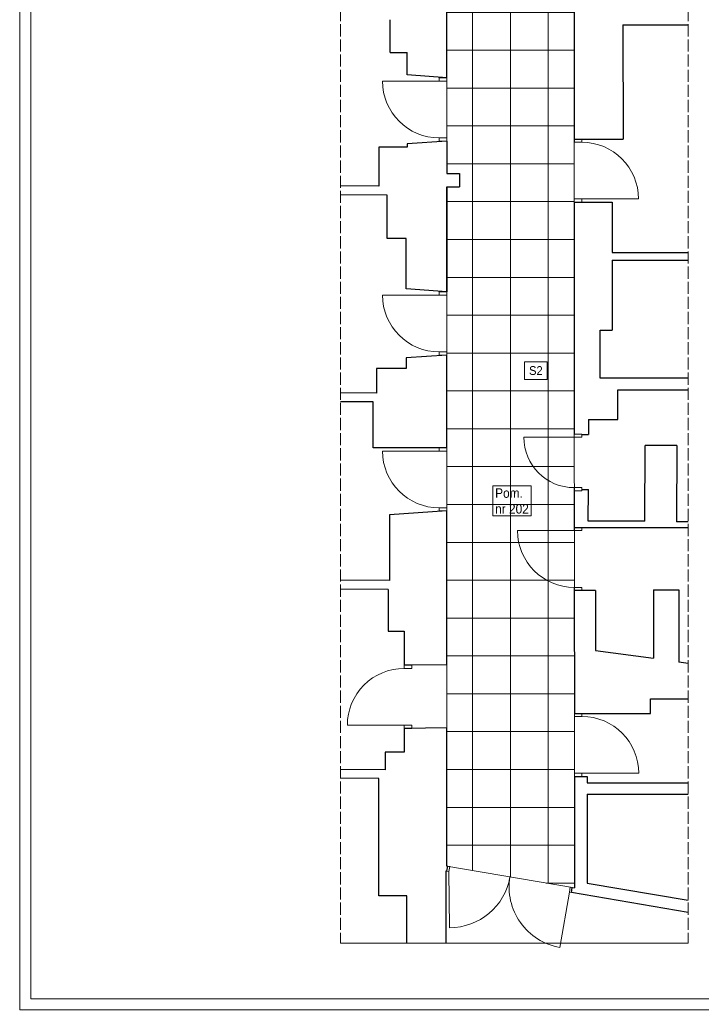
# Model space of a CAD drawing. Header units: centimetres. Extents: x 695802 to 711011, y 25963 to 44188.
# Tile 29 of 157: x 704053 to 705132, y 30316 to 31877. Entities that reach past the tile are written whole.
import ezdxf

# ---------------------------------------------------------------- set-up
doc = ezdxf.new("R2010")
doc.units = ezdxf.units.CM
doc.linetypes.add('ACAD_ISO02W100', pattern=[15, 12, -3])
doc.layers.add('Obrys powierzchni', color=50, linetype='Continuous', lineweight=9, plot=False)
doc.layers.add('Przekrojowa', color=253, linetype='Continuous', lineweight=25)
doc.layers.add('Widokowa', color=140, linetype='Continuous', lineweight=9)
for name, color, linetype, lineweight, true_color in [('S3_drzwi_nowe', 7, 'Continuous', 9, 0x00f900), ('S3_opis pomieszczeń', 7, 'Continuous', 0, 0xb5b5b5), ('S3_sufit S2', 7, 'Continuous', 5, 0x7f7f7f)]:
    doc.layers.add(name, color=color, linetype=linetype, lineweight=lineweight, true_color=true_color)
doc.styles.add('ARIELCE', font='arial.ttf', dxfattribs={"width": 0.9})

msp = doc.modelspace()

# ---------------------------------------------------------------- linework, layer by layer
at = {"layer": 'Obrys powierzchni', "ltscale": 1.6}
for points in [[(704052.6, 33277.3), (706152.6, 33277.3), (706152.6, 30307.3), (704052.6, 30307.3)], [(704070.1, 33259.8), (706135.1, 33259.8), (706135.1, 30324.8), (704070.1, 30324.8)]]:
    msp.add_lwpolyline(points, close=True, dxfattribs=at)
at = {"layer": 'Przekrojowa', "ltscale": 1.6}
for p, q in [((704930.9, 31975.3), (704931, 31682.7)), ((704729.4, 31784.2), (704729.4, 31934.3)), ((704639.7, 31824.6), (704639.7, 31876.5)), ((705008.4, 31868.4), (705008.5, 31687.4)), ((705008.4, 31868.4), (705111.5, 31868.4)), ((704639.7, 31824.6), (704666.7, 31824.6)), ((704666.7, 31789), (704666.7, 31824.6)), ((704729.4, 31784.2), (704666.7, 31789)), ((704729.4, 31684.2), (704666.7, 31679.8)), ((704666.7, 31679.8), (704666.7, 31674.6)), ((704729.4, 31684.2), (704729.4, 31632.8)), ((704931, 31687.4), (704951.2, 31687.4)), ((704951.2, 31687.4), (705008.5, 31687.4)), ((704621.7, 31674.6), (704621.7, 31612.7)), ((704666.7, 31674.6), (704621.7, 31674.6)), ((704729.4, 31632.8), (704749.4, 31632.8)), ((704749.4, 31632.8), (704749.4, 31611.8)), ((704621.7, 31612.7), (704560.7, 31613.1)), ((704729.4, 31611.8), (704729.4, 31445)), ((704729.4, 31445), (704729.4, 31611.8)), ((704729.4, 31611.8), (704749.4, 31611.8)), ((704634.7, 31598.6), (704560.7, 31599.1)), ((704634.7, 31529.6), (704634.7, 31598.6)), ((704931, 31587.4), (704931.2, 31218.9)), ((704931, 31587.4), (704951.3, 31587.4)), ((704951.3, 31587.4), (704991.5, 31587.4)), ((704991.5, 31587.4), (704991.4, 31507.4)), ((704664.7, 31529.6), (704634.7, 31529.6)), ((704664.7, 31450), (704664.7, 31529.6)), ((704991.4, 31507.4), (705111.5, 31507.4)), ((704991.5, 31495.4), (705111.5, 31495.4)), ((704991.5, 31495.4), (704991.5, 31384.4)), ((704729.4, 31445), (704664.7, 31450)), ((704972.3, 31308.4), (704972.3, 31384.4)), ((704972.3, 31384.4), (704991.5, 31384.4)), ((704729.4, 31345), (704664.7, 31340.5)), ((704664.7, 31340.5), (704664.7, 31323.8)), ((704729.4, 31197.9), (704729.4, 31345)), ((704664.7, 31323.8), (704617.7, 31323.8)), ((704617.7, 31323.8), (704617.7, 31284.7)), ((705111.5, 31308.4), (704972.3, 31308.4)), ((705000, 31289.8), (705111.5, 31289.8)), ((705000, 31242.8), (705000, 31289.8)), ((704617.7, 31284.7), (704560.7, 31285.1)), ((704612.7, 31270.7), (704560.7, 31271.1)), ((704612.7, 31197.9), (704612.7, 31270.7)), ((704953.6, 31242.8), (704953.7, 31218.9)), ((704953.6, 31242.8), (705000, 31242.8)), ((704931.2, 31218.9), (704931.2, 31218.9)), ((704943.2, 31218.9), (704953.7, 31218.9)), ((704666.7, 31197.9), (704612.7, 31197.9)), ((704729.4, 31197.9), (704666.7, 31197.9)), ((705043, 31081.8), (705043.6, 31201.8)), ((705093.6, 31201.8), (705043.6, 31201.8)), ((705093.6, 31201.8), (705093, 31080.8)), ((704931.2, 31134.7), (704931.3, 31071.9)), ((704931.2, 31131.9), (704931.2, 31131.9)), ((704943.2, 31131.9), (704953.7, 31131.9)), ((704953.5, 31081.8), (704953.7, 31131.9)), ((704729.4, 31097.9), (704638.7, 31091.6)), ((704638.7, 31091.6), (704638.7, 30987.6)), ((704729.4, 30854), (704729.4, 31097.9)), ((704931.3, 31071.9), (705099.7, 31071.9)), ((705043, 31081.8), (704953.5, 31081.8)), ((705111.5, 31080.8), (705093, 31080.8)), ((705099.7, 31071.9), (705111.5, 31071.9)), ((704638.7, 30987.6), (704560.7, 30988.1)), ((704636.4, 30973.6), (704560.7, 30974.1)), ((704636.4, 30973.6), (704636.4, 30907.6)), ((704931.3, 30972.9), (704931.4, 30777.2)), ((704964.7, 30971.9), (704931.3, 30971.9)), ((704964.7, 30971.9), (704964.8, 30876.9)), ((705056.7, 30972.9), (705056.7, 30864.7)), ((705056.7, 30972.9), (705096.7, 30972.9)), ((705096.7, 30972.9), (705096.8, 30858.4)), ((704636.4, 30907.6), (704661.7, 30907.6)), ((704661.7, 30907.6), (704661.7, 30853.4)), ((704964.8, 30876.9), (705056.7, 30864.7)), ((704729.4, 30854), (704661.7, 30853.4)), ((705111.5, 30856.1), (705096.8, 30858.4)), ((705051.9, 30777.2), (705051.9, 30800.2)), ((705051.9, 30800.2), (705111.5, 30800.2)), ((704931.4, 30777.2), (704951.9, 30777.2)), ((704951.9, 30777.2), (705051.9, 30777.2)), ((704661.7, 30754), (704661.7, 30715.6)), ((704729.4, 30754), (704661.7, 30753.4)), ((704729.4, 30535.1), (704729.4, 30754)), ((704661.7, 30715.6), (704631.7, 30715.6)), ((704631.7, 30715.6), (704631.7, 30687.6)), ((704631.7, 30687.6), (704560.7, 30688.1)), ((704621.8, 30674), (704560.7, 30674.4)), ((704621.8, 30487.9), (704621.8, 30674)), ((704931.4, 30677.2), (704931.4, 30500.5)), ((704931.4, 30677.2), (704951.9, 30677.2)), ((704951.9, 30677.2), (704951.9, 30667.2)), ((704951.9, 30667.2), (705111.5, 30667.2)), ((704951.9, 30649), (705111.5, 30649)), ((704951.9, 30649), (704951.9, 30508.1)), ((704727.8, 30527.3), (704727.8, 30412.9)), ((704729.4, 30527), (704727.8, 30527.3)), ((704729.4, 30535.1), (704730.8, 30534.9)), ((704729.4, 30527), (704730.8, 30534.9)), ((704729.4, 30527), (704729.4, 30527)), ((704951.9, 30508.1), (705111.5, 30480.9)), ((704926.6, 30493.3), (704927.9, 30501.1)), ((705111.5, 30461.6), (704926.6, 30493.3)), ((704927.9, 30501.1), (704931.4, 30500.5)), ((704665.8, 30487.9), (704621.8, 30487.9)), ((704665.8, 30412.9), (704665.8, 30487.9))]:
    msp.add_line(p, q, dxfattribs=at)
at = {"layer": 'S3_drzwi_nowe', "color": 0}
for p, q in [((704717.4, 31779.2), (704627.4, 31779.2)), ((704931, 31687.4), (704931, 31682.4)), ((704943, 31687.4), (704931, 31687.4)), ((704931, 31682.4), (704943, 31682.4)), ((704943, 31682.4), (704943, 31687.4)), ((704931, 31592.4), (704931, 31587.4)), ((704943, 31592.4), (704931, 31592.4)), ((704931, 31587.4), (704943, 31587.4)), ((704943, 31592.4), (705033, 31592.4)), ((704943, 31587.4), (704943, 31592.4)), ((704717.4, 31440), (704627.4, 31440)), ((704931.2, 31214.9), (704851.2, 31214.9)), ((704931.2, 31214.9), (704931.2, 31219.9)), ((704931.2, 31219.9), (704943.2, 31219.9)), ((704943.2, 31214.9), (704931.2, 31214.9)), ((704943.2, 31219.9), (704943.2, 31214.9)), ((704717.4, 31192.9), (704627.4, 31192.9)), ((704931.2, 31129.9), (704931.2, 31134.9)), ((704931.2, 31134.9), (704943.2, 31134.9)), ((704943.2, 31134.9), (704943.2, 31129.9)), ((704943.2, 31129.9), (704931.2, 31129.9)), ((704943.3, 31071.9), (704931.3, 31071.9)), ((704931.3, 31071.9), (704931.3, 31066.9)), ((704943.3, 31066.9), (704943.3, 31071.9)), ((704931.3, 31066.9), (704841.3, 31066.9)), ((704931.3, 31066.9), (704943.3, 31066.9)), ((704943.3, 30976.9), (704931.3, 30976.9)), ((704931.3, 30976.9), (704931.3, 30971.9)), ((704943.3, 30971.9), (704943.3, 30976.9)), ((704931.3, 30971.9), (704943.3, 30971.9)), ((704661.7, 30758.4), (704571.7, 30758.4)), ((704943.4, 30682.2), (705033.4, 30682.2)), ((704732.5, 30526.4), (704729.4, 30527)), ((704733.9, 30534.3), (704730.8, 30534.9)), ((704732.5, 30526.4), (704733.9, 30534.3)), ((704732.5, 30526.4), (704733.3, 30437.5)), ((704923.5, 30493.8), (704908.5, 30406.2)), ((704923.5, 30493.8), (704924.8, 30501.7)), ((704923.5, 30493.8), (704926.6, 30493.3)), ((704924.8, 30501.7), (704927.9, 30501.1))]:
    msp.add_line(p, q, dxfattribs=at)
for points in [[(704729.4, 31779.2), (704729.4, 31784.2), (704717.4, 31784.2), (704717.4, 31779.2)], [(704729.4, 31684.2), (704729.4, 31689.2), (704717.4, 31689.2), (704717.4, 31684.2)], [(704729.4, 31440), (704729.4, 31445), (704717.4, 31445), (704717.4, 31440)], [(704729.4, 31345), (704729.4, 31350), (704717.4, 31350), (704717.4, 31345)], [(704729.4, 31192.9), (704729.4, 31197.9), (704717.4, 31197.9), (704717.4, 31192.9)], [(704729.4, 31097.9), (704729.4, 31102.9), (704717.4, 31102.9), (704717.4, 31097.9)], [(704673.7, 30853.4), (704673.7, 30848.4), (704661.7, 30848.4), (704661.7, 30853.4)], [(704931.4, 30777.2), (704931.4, 30772.2), (704943.4, 30772.2), (704943.4, 30777.2)], [(704673.7, 30758.4), (704673.7, 30753.4), (704661.7, 30753.4), (704661.7, 30758.4)], [(704931.4, 30682.2), (704931.4, 30677.2), (704943.4, 30677.2), (704943.4, 30682.2)]]:
    msp.add_lwpolyline(points, close=True, dxfattribs=at)
for centre, radius, start, end in [((704717.4, 31779.2), 90, 179.9999, 269.9999), ((704943, 31592.4), 90, 359.9999, 89.9999), ((704717.4, 31440), 90, 179.9999, 269.9999), ((704931.2, 31214.9), 80, 179.9999, 269.9999), ((704717.4, 31192.9), 90, 179.9999, 269.9999), ((704931.3, 31066.9), 90, 179.9991, 269.9991), ((704661.7, 30758.4), 90, 89.9999, 179.9999), ((704943.4, 30682.2), 90, 359.9999, 89.9999), ((704733.9, 30534.3), 96.8, 269.667, 350.2966), ((704924.8, 30501.7), 96.8, 170.2966, 260.3001)]:
    msp.add_arc(centre, radius, start, end, dxfattribs=at)
at = {"layer": 'S3_sufit S2', "ltscale": 1.6}
for points in [[(704729.4, 31828.2), (704770, 31828.2), (704770, 31888.2), (704729.4, 31888.2)], [(704931, 31888.2), (704890, 31888.2), (704890, 31828.2), (704931, 31828.2)], [(704729.4, 31768.2), (704770, 31768.2), (704770, 31828.2), (704729.4, 31828.2)], [(704931, 31828.2), (704890, 31828.2), (704890, 31768.2), (704931, 31768.2)], [(704729.4, 31708.2), (704770, 31708.2), (704770, 31768.2), (704729.4, 31768.2)], [(704931, 31768.2), (704890, 31768.2), (704890, 31708.2), (704931, 31708.2)], [(704729.4, 31648.2), (704770, 31648.2), (704770, 31708.2), (704729.4, 31708.2)], [(704931, 31708.2), (704890, 31708.2), (704890, 31648.2), (704931, 31648.2)], [(704729.4, 31588.2), (704770, 31588.2), (704770, 31648.2), (704729.4, 31648.2)], [(704931, 31648.2), (704890, 31648.2), (704890, 31588.2), (704931.1, 31588.2)], [(704729.4, 31528.2), (704770, 31528.2), (704770, 31588.2), (704729.4, 31588.2)], [(704931.1, 31588.2), (704890, 31588.2), (704890, 31528.2), (704931.1, 31528.2)], [(704729.4, 31468.2), (704770, 31468.2), (704770, 31528.2), (704729.4, 31528.2)], [(704931.1, 31528.2), (704890, 31528.2), (704890, 31468.2), (704931.1, 31468.2)], [(704729.4, 31408.2), (704770, 31408.2), (704770, 31468.2), (704729.4, 31468.2)], [(704931.1, 31468.2), (704890, 31468.2), (704890, 31408.2), (704931.1, 31408.2)], [(704729.4, 31348.2), (704770, 31348.2), (704770, 31408.2), (704729.4, 31408.2)], [(704931.1, 31408.2), (704890, 31408.2), (704890, 31348.2), (704931.1, 31348.2)], [(704729.4, 31288.2), (704770, 31288.2), (704770, 31348.2), (704729.4, 31348.2)], [(704931.1, 31348.2), (704890, 31348.2), (704890, 31288.2), (704931.2, 31288.2)], [(704729.4, 31228.2), (704770, 31228.2), (704770, 31288.2), (704729.4, 31288.2)], [(704931.2, 31288.2), (704890, 31288.2), (704890, 31228.2), (704931.2, 31228.2)], [(704729.4, 31168.2), (704770, 31168.2), (704770, 31228.2), (704729.4, 31228.2)], [(704931.2, 31228.2), (704890, 31228.2), (704890, 31168.2), (704931.2, 31168.2)], [(704729.4, 31108.2), (704770, 31108.2), (704770, 31168.2), (704729.4, 31168.2)], [(704931.2, 31168.2), (704890, 31168.2), (704890, 31108.2), (704931.2, 31108.2)], [(704729.4, 31048.2), (704770, 31048.2), (704770, 31108.2), (704729.4, 31108.2)], [(704931.2, 31108.2), (704890, 31108.2), (704890, 31048.2), (704931.2, 31048.2)], [(704729.4, 30988.2), (704770, 30988.2), (704770, 31048.2), (704729.4, 31048.2)], [(704931.2, 31048.2), (704890, 31048.2), (704890, 30988.2), (704931.3, 30988.2)], [(704729.4, 30928.2), (704770, 30928.2), (704770, 30988.2), (704729.4, 30988.2)], [(704931.3, 30988.2), (704890, 30988.2), (704890, 30928.2), (704931.3, 30928.2)], [(704729.4, 30868.2), (704770, 30868.2), (704770, 30928.2), (704729.4, 30928.2)], [(704931.3, 30928.2), (704890, 30928.2), (704890, 30868.2), (704931.3, 30868.2)], [(704729.4, 30808.2), (704770, 30808.2), (704770, 30868.2), (704729.4, 30868.2)], [(704931.3, 30868.2), (704890, 30868.2), (704890, 30808.2), (704931.3, 30808.2)], [(704729.4, 30748.2), (704770, 30748.2), (704770, 30808.2), (704729.4, 30808.2)], [(704931.3, 30808.2), (704890, 30808.2), (704890, 30748.2), (704931.4, 30748.2)], [(704729.4, 30688.2), (704770, 30688.2), (704770, 30748.2), (704729.4, 30748.2)], [(704931.4, 30748.2), (704890, 30748.2), (704890, 30688.2), (704931.4, 30688.2)], [(704729.4, 30628.2), (704770, 30628.2), (704770, 30688.2), (704729.4, 30688.2)], [(704931.4, 30688.2), (704890, 30688.2), (704890, 30628.2), (704931.4, 30628.2)], [(704729.4, 30568.2), (704770, 30568.2), (704770, 30628.2), (704729.4, 30628.2)], [(704931.4, 30628.2), (704890, 30628.2), (704890, 30568.2), (704931.4, 30568.2)], [(704770, 30528.2), (704770, 30568.2), (704729.4, 30568.2)], [(704830, 30517.9), (704830, 30568.2), (704770, 30568.2), (704770, 30528.2)], [(704886.9, 30508.2), (704890, 30508.2), (704890, 30568.2), (704830, 30568.2), (704830, 30517.9)], [(704931.4, 30568.2), (704890, 30568.2), (704890, 30508.2), (704931.4, 30508.2)], [(704890, 30507.6), (704890, 30508.2), (704886.9, 30508.2)], [(704931.4, 30508.2), (704890, 30508.2), (704890, 30507.6)]]:
    msp.add_lwpolyline(points, dxfattribs=at)
for points in [[(704770, 31828.2), (704830, 31828.2), (704830, 31888.2), (704770, 31888.2)], [(704830, 31828.2), (704890, 31828.2), (704890, 31888.2), (704830, 31888.2)], [(704770, 31768.2), (704830, 31768.2), (704830, 31828.2), (704770, 31828.2)], [(704830, 31768.2), (704890, 31768.2), (704890, 31828.2), (704830, 31828.2)], [(704770, 31708.2), (704830, 31708.2), (704830, 31768.2), (704770, 31768.2)], [(704830, 31708.2), (704890, 31708.2), (704890, 31768.2), (704830, 31768.2)], [(704770, 31648.2), (704830, 31648.2), (704830, 31708.2), (704770, 31708.2)], [(704830, 31648.2), (704890, 31648.2), (704890, 31708.2), (704830, 31708.2)], [(704770, 31588.2), (704830, 31588.2), (704830, 31648.2), (704770, 31648.2)], [(704830, 31588.2), (704890, 31588.2), (704890, 31648.2), (704830, 31648.2)], [(704770, 31528.2), (704830, 31528.2), (704830, 31588.2), (704770, 31588.2)], [(704830, 31528.2), (704890, 31528.2), (704890, 31588.2), (704830, 31588.2)], [(704770, 31468.2), (704830, 31468.2), (704830, 31528.2), (704770, 31528.2)], [(704830, 31468.2), (704890, 31468.2), (704890, 31528.2), (704830, 31528.2)], [(704770, 31408.2), (704830, 31408.2), (704830, 31468.2), (704770, 31468.2)], [(704830, 31408.2), (704890, 31408.2), (704890, 31468.2), (704830, 31468.2)], [(704770, 31348.2), (704830, 31348.2), (704830, 31408.2), (704770, 31408.2)], [(704830, 31348.2), (704890, 31348.2), (704890, 31408.2), (704830, 31408.2)], [(704770, 31288.2), (704830, 31288.2), (704830, 31348.2), (704770, 31348.2)], [(704830, 31288.2), (704890, 31288.2), (704890, 31348.2), (704830, 31348.2)], [(704770, 31228.2), (704830, 31228.2), (704830, 31288.2), (704770, 31288.2)], [(704830, 31228.2), (704890, 31228.2), (704890, 31288.2), (704830, 31288.2)], [(704770, 31168.2), (704830, 31168.2), (704830, 31228.2), (704770, 31228.2)], [(704830, 31168.2), (704890, 31168.2), (704890, 31228.2), (704830, 31228.2)], [(704770, 30988.2), (704830, 30988.2), (704830, 31048.2), (704770, 31048.2)], [(704830, 30988.2), (704890, 30988.2), (704890, 31048.2), (704830, 31048.2)], [(704770, 30928.2), (704830, 30928.2), (704830, 30988.2), (704770, 30988.2)], [(704830, 30928.2), (704890, 30928.2), (704890, 30988.2), (704830, 30988.2)], [(704770, 30868.2), (704830, 30868.2), (704830, 30928.2), (704770, 30928.2)], [(704830, 30868.2), (704890, 30868.2), (704890, 30928.2), (704830, 30928.2)], [(704770, 30808.2), (704830, 30808.2), (704830, 30868.2), (704770, 30868.2)], [(704830, 30808.2), (704890, 30808.2), (704890, 30868.2), (704830, 30868.2)], [(704770, 30748.2), (704830, 30748.2), (704830, 30808.2), (704770, 30808.2)], [(704830, 30748.2), (704890, 30748.2), (704890, 30808.2), (704830, 30808.2)], [(704770, 30688.2), (704830, 30688.2), (704830, 30748.2), (704770, 30748.2)], [(704830, 30688.2), (704890, 30688.2), (704890, 30748.2), (704830, 30748.2)], [(704770, 30628.2), (704830, 30628.2), (704830, 30688.2), (704770, 30688.2)], [(704830, 30628.2), (704890, 30628.2), (704890, 30688.2), (704830, 30688.2)], [(704770, 30568.2), (704830, 30568.2), (704830, 30628.2), (704770, 30628.2)], [(704830, 30568.2), (704890, 30568.2), (704890, 30628.2), (704830, 30628.2)]]:
    msp.add_lwpolyline(points, close=True, dxfattribs=at)
at = {"layer": 'Widokowa', "linetype": 'ACAD_ISO02W100', "ltscale": 1.6}
for p, q in [((704560.7, 33189.3), (704560.7, 30412.9)), ((705111.5, 33189.3), (705111.5, 30412.9))]:
    msp.add_line(p, q, dxfattribs=at)
at = {"layer": 'Widokowa', "ltscale": 1.6}
msp.add_line((705111.5, 30412.9), (704560.7, 30412.9), dxfattribs=at)

# ---------------------------------------------------------------- next in the draw order: texts
at = {"layer": 'S3_opis pomieszczeń', "insert": (704805.8, 31133.8), "char_height": 7.5, "attachment_point": 1, "style": 'ARIELCE', "bg_fill": 18}
msp.add_mtext('{\\fArial|b0|i0|c238|p34;\\H2x;Pom.\\Pnr 202}', dxfattribs=at)

# ---------------------------------------------------------------- next in the draw order: linework, layer by layer
at = {"layer": 'S3_sufit S2', "ltscale": 1.6}
msp.add_lwpolyline([(704931.4, 30500.5), (704930.6, 33065.4), (704729.4, 33065.4), (704729.4, 31632.9), (704749.4, 31632.9), (704749.4, 31611.8), (704729.4, 31611.8), (704729.4, 30854), (704729.4, 30853.4), (704729.4, 30754), (704729.4, 30754), (704729.4, 30535.1), (704931.4, 30500.5)], dxfattribs=at)
for points in [[(704770, 31108.2), (704830, 31108.2), (704830, 31168.2), (704770, 31168.2)], [(704830, 31108.2), (704890, 31108.2), (704890, 31168.2), (704830, 31168.2)], [(704770, 31048.2), (704830, 31048.2), (704830, 31108.2), (704770, 31108.2)], [(704830, 31048.2), (704890, 31048.2), (704890, 31108.2), (704830, 31108.2)]]:
    msp.add_lwpolyline(points, close=True, dxfattribs=at)

# ---------------------------------------------------------------- next in the draw order: texts
at = {"layer": 'S3_sufit S2', "ltscale": 1.6, "insert": (704859.6, 31327.5), "char_height": 14, "width": 1.231015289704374e-11, "attachment_point": 1, "rotation": 0.019, "style": 'ARIELCE', "bg_fill": 18}
msp.add_mtext('\\pxqc;{\\fArial|b0|i0|c238|p34;S2}', dxfattribs=at)

doc.saveas('drawing.dxf')
